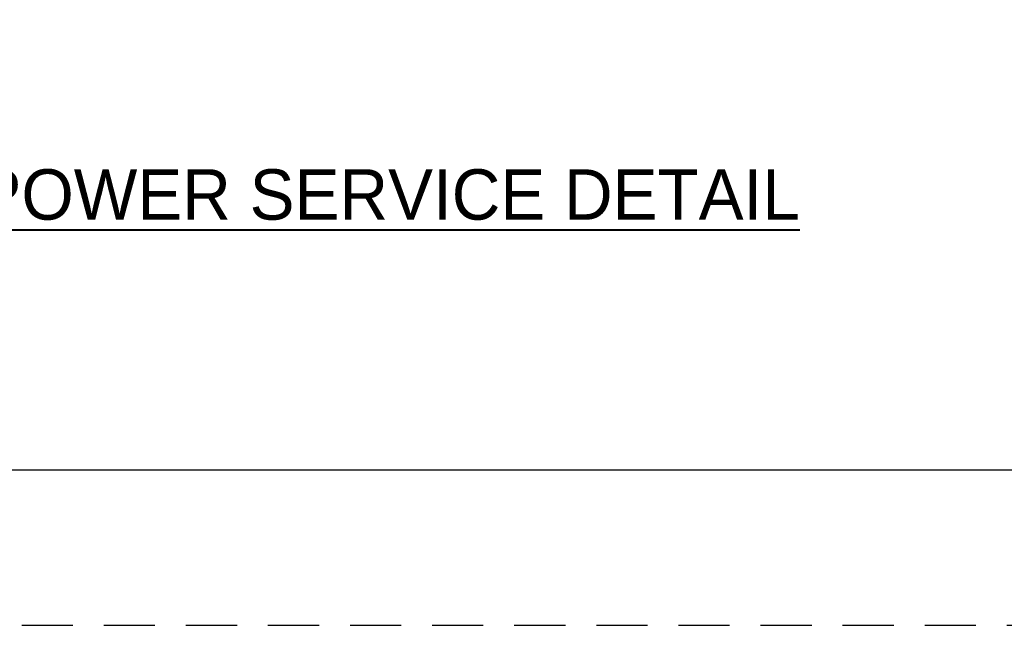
# Paper-space layout '113851LD001' of a CAD drawing. Header units: feet. Extents: x 0 to 34, y 0 to 22.
# Tile 53 of 74: x 15.4 to 18.5, y 0 to 2. Entities that reach past the tile are written whole.
import ezdxf
from ezdxf.enums import TextEntityAlignment as Align

# ---------------------------------------------------------------- set-up
doc = ezdxf.new("R2010")
doc.units = ezdxf.units.FT
doc.header["$MEASUREMENT"] = 0
doc.linetypes.add('OhDOT_USTN3', pattern=[0.22, 0.165, -0.055])
for name, color, linetype in [('LT_P_Text', 7, 'Continuous'), ('SH_Border', 7, 'Continuous'), ('SH_Cut_Line', 7, 'OhDOT_USTN3'), ('SH_Data', 7, 'Continuous')]:
    doc.layers.add(name, color=color, linetype=linetype)
doc.styles.add('Font 70-Main Title', font='txt', dxfattribs={"width": 1.15, "height": 0.25})
doc.styles.add('Straight-Normal', font='font30.shx', dxfattribs={"height": 0.14})
doc.styles.add('Straight-Sub Title', font='font30.shx', dxfattribs={"height": 0.17})
doc.styles.add('Style-ISO_FONTRIGHT', font='ISO_FONTRIGHT.shx')

# ---------------------------------------------------------------- blocks, each defined once
blk = doc.blocks.new('BLKWO')
at = {"layer": 'SH_Border', "color": 7, "linetype": 'Continuous', "flags": 128}
blk.add_lwpolyline([(2, 21.5), (33.5, 21.5), (33.5, 0.5), (2, 0.5), (2, 21.5)], close=True, dxfattribs=at)
at = {"layer": 'SH_Cut_Line', "color": 7, "linetype": 'OhDOT_USTN3', "flags": 128}
blk.add_lwpolyline([(0, 0), (34, 0), (34, 22), (0, 22), (0, 0)], close=True, dxfattribs=at)
at = {"layer": 'SH_Data', "style": 'Straight-Normal'}
for tag, p in [('CALCULATED', (32.9892, 21.0203)), ('CHECKED', (33.4892, 21.0203))]:
    blk.add_attdef(tag, text='', height=0.14, rotation=90, dxfattribs=at).set_placement(p, align=Align.BOTTOM_CENTER)
at = {"layer": 'SH_Data', "style": 'Font 70-Main Title', "width": 1.15}
for tag, p in [('TITLEAREA2M', (33, 13.2917)), ('TITLEAREA1', (33, 3.7917))]:
    blk.add_attdef(tag, text='', height=0.25, rotation=90, dxfattribs=at).set_placement(p, align=Align.MIDDLE_CENTER)
at = {"layer": 'SH_Data', "style": 'Straight-Sub Title'}
for tag, p in [('SHEETNO', (33.0203, 1.0031)), ('SHEETTOTAL', (33.0203, 0.6634))]:
    blk.add_attdef(tag, text='', height=0.17, dxfattribs=at).set_placement(p, align=Align.BOTTOM_CENTER)

psp = doc.layouts.new('113851LD001')

# ---------------------------------------------------------------- block references
psp.add_blockref('BLKWO', (0, 0))

# ---------------------------------------------------------------- texts
at = {"layer": 'LT_P_Text', "color": 2, "linetype": 'Continuous', "lineweight": 40, "style": 'Style-ISO_FONTRIGHT'}
psp.add_text('%%uGROUND MOUNTED POWER SERVICE DETAIL%%U', height=0.16257, dxfattribs=at).set_placement((15.4598, 1.3086), align=Align.CENTER)

doc.saveas('drawing.dxf')
